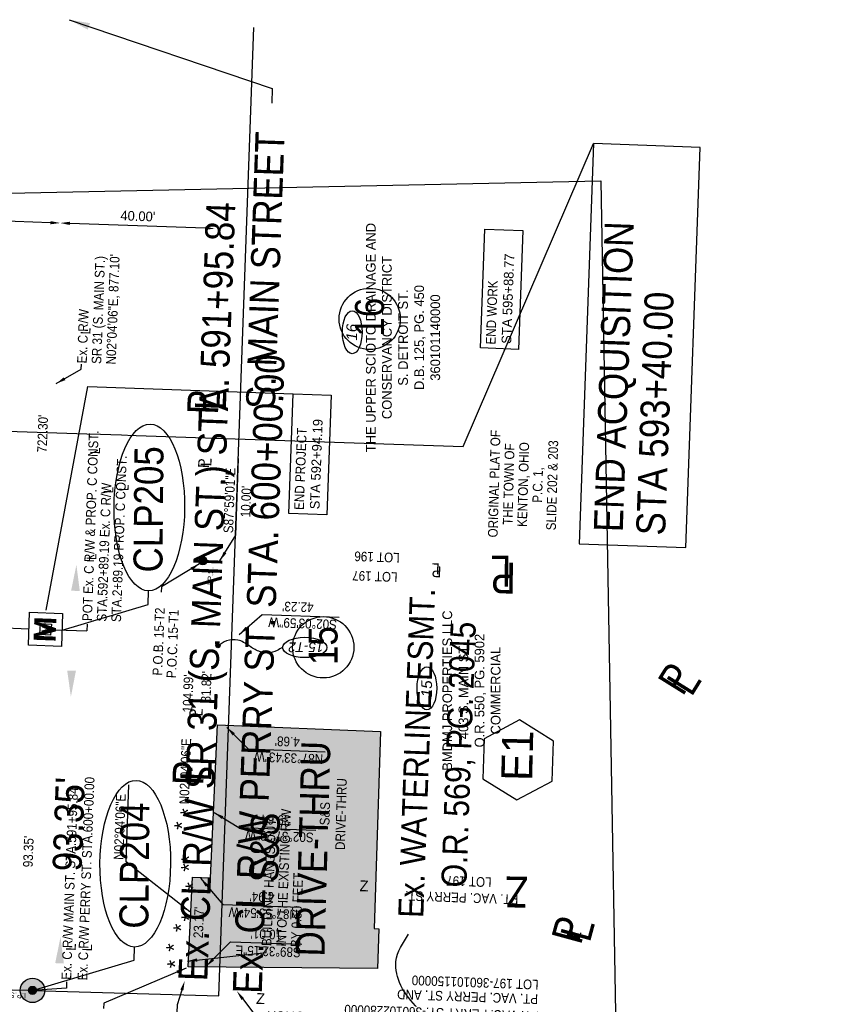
# Model space of a CAD drawing. Header units: feet. Extents: x -11 to 322919, y -12 to 577673.
# Tile 10 of 16: x 161763 to 161975, y 288973 to 289227. Entities that reach past the tile are written whole.
import ezdxf
from ezdxf import colors
from ezdxf.entities.mleader import LeaderData, LeaderLine
from ezdxf.enums import TextEntityAlignment as Align
from ezdxf.math import Vec2, Vec3

# ---------------------------------------------------------------- set-up
doc = ezdxf.new("R2010")
doc.units = ezdxf.units.FT
doc.header["$MEASUREMENT"] = 0
doc.linetypes.add('cl', pattern=[5.000000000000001, 0.09375000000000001, -0.09375000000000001, 4.625000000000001, -0.09375000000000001, 0.09375000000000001])
for name, color, linetype in [('BD_P_Building', 5, 'Continuous'), ('BD_X_Building', 130, 'Continuous'), ('BD_X_Hatch', 247, 'Continuous'), ('RD_P_Text', 1, 'Continuous'), ('RD_X_Text', 9, 'Continuous'), ('RW_P_Text-Boundary-001', 20, 'Continuous'), ('RW_P_Text-Parcel-001', 140, 'Continuous'), ('RW_X_CL', 180, 'cl'), ('RW_X_Text-CLplat', 30, 'Continuous'), ('RW_X_Text-PropMap', 10, 'Continuous'), ('SC_Scratch5', 7, 'Continuous')]:
    doc.layers.add(name, color=color, linetype=linetype)
doc.styles.add('ODOT', font='arialbd.ttf')
doc.styles.add('Slanted-Normal', font='font31.shx', dxfattribs={"height": 0.1})
doc.styles.get("Standard").update_dxf_attribs({"font": 'font31.shx'})
doc.styles.add('Style-font31', font='font31.shx')
doc.styles.add('Text - CenterTop 0.14 Italic', font='ariali.ttf', dxfattribs={"height": 0.14})
doc.dimstyles.new('COEC', dxfattribs={"dimscale": 13.9, "dimtxt": 0.18, "dimasz": 0.18, "dimexe": 0.18, "dimexo": 0.0625, "dimgap": 0.09, "dimtad": 1, "dimzin": 0, "dimdsep": 46, "dimtxsty": 'Standard', "dimcen": 0.09, "dimclrd": 256, "dimclre": 256, "dimclrt": 256, "dimaunit": 1, "dimadec": 4, "dimazin": 0, "dimtfac": 1, "dimtofl": 0, "dimtmove": 0, "dimatfit": 3, "dimfxl": 1, "dimtolj": 1, "dimtzin": 0, "dimlwd": -1, "dimlwe": -1, "dimarcsym": 0})

msp = doc.modelspace()

# ---------------------------------------------------------------- hatches: boundary and pattern name
at = {"layer": 'BD_X_Hatch'}
h = msp.add_hatch(color=255, dxfattribs=at)
h.dxf.hatch_style = 1
h.paths.add_polyline_path([(161856.3007749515, 289043.3837781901), (161814.1600000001, 289045.1779999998), (161812.3454514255, 289005.5825981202), (161807.7379999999, 289005.7489999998), (161806.568, 288982.605), (161855.5445569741, 288982.2096373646), (161855.8751932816, 288992.4312276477), (161854.6538980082, 288992.4707327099)])

# ---------------------------------------------------------------- linework, layer by layer
at = {"layer": 'BD_X_Building', "elevation": 961.1149999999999, "flags": 128}
msp.add_lwpolyline([(161854.6538980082, 288992.4707327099), (161855.8751932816, 288992.4312276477), (161855.5445569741, 288982.2096373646), (161806.5720914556, 288982.6049669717), (161807.7379999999, 289005.7489999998), (161812.3454514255, 289005.5825981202), (161814.1600000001, 289045.1779999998), (161856.3007749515, 289043.3837781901)], close=True, dxfattribs=at)
at = {"layer": 'RW_P_Text-Boundary-001'}
for p, q in [((161770.9875907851, 289174.9087653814), (161736.0143920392, 289176.1718510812)), ((161780.4629583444, 289071.1350313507), (161780.4025304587, 289069.4188524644)), ((161769.695112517, 289069.799435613), (161780.4025304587, 289069.4188524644)), ((161775.1108816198, 288977.0674850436), (161766.325903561, 288976.5104256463)), ((161775.1389407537, 288978.7073424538), (161775.1108816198, 288977.0674850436))]:
    msp.add_line(p, q, dxfattribs=at)
for points in [[(161771.0026412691, 289175.3254936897), (161770.9725403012, 289174.4920370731), (161773.4879606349, 289174.8184624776)], [(161776.0033809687, 289175.1448878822), (161775.9732800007, 289174.3114312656), (161773.4879606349, 289174.8184624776)], [(161810.9765797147, 289173.8818021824), (161810.9464787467, 289173.0483455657), (161813.4618990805, 289173.3747709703)]]:
    msp.add_solid(points, dxfattribs=at)
at = {"layer": 'RW_P_Text-Parcel-001', "linetype": 'Continuous'}
for p, q in [((161768.1838082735, 289068.472795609), (161768.3684725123, 289071.3107398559)), ((161768.3684725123, 289071.3107398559), (161771.2064167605, 289071.126075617)), ((161771.2064167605, 289071.126075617), (161771.0217525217, 289068.2881313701)), ((161771.0217525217, 289068.2881313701), (161768.1838082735, 289068.472795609))]:
    msp.add_line(p, q, dxfattribs=at)
at = {"layer": 'RW_P_Text-Parcel-001'}
for points in [[(161882.1328235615, 289142.5238303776), (161883.2416382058, 289173.2264304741), (161893.0711972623, 289172.8774967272), (161891.9623826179, 289142.1748966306)], [(161832.5765210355, 289099.7821094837), (161833.6925763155, 289130.6837968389), (161843.5217558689, 289130.3243315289), (161842.4057005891, 289099.4226441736)]]:
    msp.add_lwpolyline(points, close=True, dxfattribs=at)
for points, const_width in [([(161810.3274436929, 289087.0057838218, 1), (161810.3956227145, 289088.0535679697, 1)], 1.05), ([(161814.1512409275, 289065.7978050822, 1), (161814.4110831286, 289065.3416175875, 1)], 0.525), ([(161766.2918140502, 288975.9865335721, 1), (161766.3599930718, 288977.0343177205, 1)], 1.05)]:
    msp.add_lwpolyline(points, format="xyb", close=True, dxfattribs=dict(at, const_width=const_width))
for centre, radius in [((161810.3615332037, 289087.5296758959), 1.05), ((161814.2811620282, 289065.5697113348), 0.525), ((161766.325903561, 288976.5104256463), 1.05)]:
    msp.add_circle(centre, radius, dxfattribs=at)
for centre, major_axis, ratio in [((161848.9868809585, 289146.6015645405), (-2.966096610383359e-06, 5.563099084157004), 0.4566996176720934), ((161836.7130171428, 289065.1422872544), (-5.722044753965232, -3.050842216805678e-06), 0.4566996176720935), ((161868.2902301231, 289054.5815068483), (-2.966096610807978e-06, 5.563099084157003), 0.4566996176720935)]:
    msp.add_ellipse(centre, major_axis=major_axis, ratio=ratio, dxfattribs=at)
msp.add_open_spline([(161830.9909723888, 289065.1422842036), (161830.5325744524, 289064.8718463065), (161829.3634002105, 289064.1820765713), (161827.2412602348, 289063.4921732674), (161824.6132352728, 289064.0765298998), (161822.20566802, 289065.5964428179), (161819.7190626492, 289067.388291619), (161816.4454116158, 289067.0204532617), (161814.9839557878, 289066.0408087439), (161814.281162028, 289065.5697113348)], degree=3, knots=[0, 0, 0, 0, 1.348161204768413, 3.438574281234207, 5.447530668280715, 7.904217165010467, 10.64695843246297, 12.99896701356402, 15.17777233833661, 15.17777233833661, 15.17777233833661, 15.17777233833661], dxfattribs=at)
at = {"layer": 'RW_X_CL'}
msp.add_line((161406.4517651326, 288989.1810133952), (161766.325903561, 288976.5104256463), dxfattribs=at)
at = {"layer": 'RW_X_Text-CLplat'}
for p, q in [((161814.5419404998, 288975.096488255), (161823.5783068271, 289225.3017083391)), ((161796.2754650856, 289076.2379195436), (161796.3366587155, 289079.7672976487)), ((161721.4379015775, 289071.5422842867), (161765.4323183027, 289069.9626822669)), ((161792.6426569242, 288984.2951533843), (161792.7020114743, 288987.718461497)), ((161766.325903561, 288976.5104256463), (161792.6426569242, 288984.2951533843)), ((161766.325903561, 288976.5104256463), (161814.5419404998, 288975.096488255))]:
    msp.add_line(p, q, dxfattribs=at)
at = {"layer": 'RW_X_Text-CLplat', "linetype": 'Continuous'}
for p, q in [((161765.2690716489, 289065.699888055), (161765.5955649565, 289074.2254764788)), ((161765.5955649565, 289074.2254764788), (161774.1211533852, 289073.898983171)), ((161774.1211533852, 289073.898983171), (161773.7946600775, 289065.3733947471)), ((161773.7946600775, 289065.3733947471), (161765.2690716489, 289065.699888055))]:
    msp.add_line(p, q, dxfattribs=at)
at = {"layer": 'RW_X_Text-CLplat'}
for points in [[(161776.2586334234, 289052.3745991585, 0, 2.24775, 0), (161776.4264637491, 289059.1225123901, 0, 0, 0.2615001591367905), (161773.8633263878, 289063.9665723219, 0, 0, -0.9492016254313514)], [(161773.5664263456, 288990.2617780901, 0, 2.24775, 0), (161773.319044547, 288983.5163127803, 0, 0, -0.2615001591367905), (161770.4629201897, 288978.8390119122, 0, 0, 0.9492016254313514)], [(161752.2121007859, 288983.0572661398, 0, 2.24775, 0), (161758.9575660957, 288982.8098843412, 0, 0, -0.2615001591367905), (161763.6348669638, 288979.9537599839, 0, 0, 0.9492016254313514)], [(161772.6971236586, 288962.4601229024, 0, 2.24775, 0), (161772.8649539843, 288969.208036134, 0, 0, 0.2615001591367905), (161770.301816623, 288974.0520960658, 0, 0, -0.9492016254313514)]]:
    msp.add_lwpolyline(points, format="xyseb", dxfattribs=at)
at = {"layer": 'RW_X_Text-CLplat', "const_width": 3.15}
msp.add_lwpolyline([(161766.325903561, 288974.9354256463, 1), (161766.325903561, 288978.0854256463, 1)], format="xyb", close=True, dxfattribs=at)
at = {"layer": 'RW_X_Text-CLplat'}
msp.add_circle((161766.325903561, 288976.5104256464), 3.15, dxfattribs=at)
msp.add_ellipse((161792.9002442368, 289009.2554717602), major_axis=(0.1982327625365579, 21.537010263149), ratio=0.4236475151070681, dxfattribs=at)
at = {"layer": 'RW_X_Text-PropMap'}
msp.add_line((161877.6913937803, 289117.0356758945), (161911.3914740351, 289195.3526219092), dxfattribs=at)
msp.add_lwpolyline([(161907.6558869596, 289091.9250513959), (161935.256122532, 289090.9288071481), (161938.9917096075, 289194.3563776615), (161911.3914740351, 289195.3526219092)], close=True, dxfattribs=at)
at = {"layer": 'RW_X_Text-PropMap', "color": 9, "flags": 128}
msp.add_lwpolyline([(161882.7461403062, 289031.2124893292), (161891.5135999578, 289025.7194223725), (161900.6544653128, 289030.565731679), (161901.0278710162, 289040.9051079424), (161892.2604113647, 289046.3981748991), (161883.1195460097, 289041.5518655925)], close=True, dxfattribs=at)
at = {"layer": 'RW_X_Text-PropMap'}
for centre in [(161853.5097743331, 289150.0436776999), (161841.4993020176, 289065.1730093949)]:
    msp.add_circle(centre, 7.92, dxfattribs=at)
at = {"layer": 'SC_Scratch5', "color": 6}
msp.add_lwpolyline([(161601.8549344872, 288573.0286664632), (161604.5198501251, 288766.063665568), (161550.5385001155, 288764.5070009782), (161549.0826747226, 288905.5851696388), (161564.4743809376, 288905.7758154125), (161574.0903020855, 289178.6183075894), (161913.2987415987, 289185.7357215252), (161917.5926757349, 288941.4617014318), (161966.6600673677, 288942.4156466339), (161974.6690062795, 288580.7541744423)], close=True, dxfattribs=at)

# ---------------------------------------------------------------- texts
at = {"layer": 'BD_P_Building', "insert": (161839.1608530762, 288968.1696831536), "char_height": 2.5, "width": 108.1587134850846, "attachment_point": 1, "rotation": 88.39618449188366, "style": 'Style-font31'}
msp.add_mtext('\\pxqc;{\\W0.9;S&S\\PDRIVE-THRU}', dxfattribs=at)
at = {"layer": 'RD_P_Text', "color": 6, "style": 'Text - CenterTop 0.14 Italic'}
for p in [(161808.5795933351, 289022.4477299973, 960.4159999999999), (161806.9961401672, 289019.0496619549, 960.4159999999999), (161808.8502021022, 289010.3637077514, 960.4159999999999), (161808.76624627, 289008.2391257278, 960.4159999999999), (161809.8874046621, 289003.3761357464, 960.4159999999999), (161808.8034125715, 288995.3580177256, 960.4159999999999), (161806.7438619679, 288992.6324547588, 960.4159999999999), (161804.8954698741, 288987.5504703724, 960.4159999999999), (161805.194362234, 288983.2839310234, 960.4159999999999)]:
    msp.add_text('*', height=4, rotation=93.52770142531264, dxfattribs=at).set_placement(p, align=Align.CENTER)
at = {"layer": 'RD_X_Text', "insert": (161825.5849112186, 288988.0326861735), "char_height": 2.5, "width": 38.46280510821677, "attachment_point": 1, "rotation": 87.81852178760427, "line_spacing_factor": 0.9, "style": 'Slanted-Normal'}
msp.add_mtext('{\\W0.9;BUILDING HANGS OUT INTO THE EXISTING R/W BY 0.50 FEET}', dxfattribs=at)
at = {"layer": 'RW_P_Text-Boundary-001', "style": 'Style-font31', "width": 0.9}
for s, height, rotation, p in [("722.30'", 2.499999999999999, 87.92612707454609, (161770.0081564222, 289115.4603780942)), ('S87°59\'01"E', 2.499999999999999, 87.92612707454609, (161818.1837234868, 289094.6321113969)), ("10.00'", 2.499999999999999, 87.92612707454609, (161822.6245582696, 289098.7358559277)), ('LOT 196', 2.5, 177.9835409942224, (161861.2983251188, 289089.5474610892)), ('LOT 197', 2.5, 177.9835409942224, (161860.7434816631, 289084.5507673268)), ("42.23'", 2.5, 177.9665564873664, (161839.0357862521, 289076.7153510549)), ('P.O.B. 15-T2', 2.499999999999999, 87.77346412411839, (161799.8403245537, 289057.8378102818)), ('P.O.C. 15-T1', 2.499999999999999, 87.77346412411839, (161803.4484008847, 289057.160881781)), ('S02°03\'59"W', 2.5, 177.9665564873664, (161845.0727854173, 289072.2774130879)), ("81.82'", 2.5, 87.93161501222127, (161812.346425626, 289050.8846307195)), ('N02°04\'06"E        104.99\'', 2.5, 87.93161501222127, (161806.7521536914, 289024.567980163)), ("4.68'", 2.5, 177.9665564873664, (161835.4587303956, 289041.9501722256)), ('N87°33\'43"W', 2.5, 177.9665564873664, (161841.4957295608, 289037.5122342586)), ('N02°04\'06"E', 2.5, 87.96655648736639, (161789.8325619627, 289010.2185113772)), ("39.64'", 2.5, 177.9665564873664, (161833.0243311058, 289021.6994256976)), ('S02°37\'26"W', 2.5, 177.9665564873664, (161839.061330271, 289017.2614877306)), ("93.35'", 2.499999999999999, 87.92612707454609, (161766.3574937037, 289008.2976907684)), ('LOT 197', 2.5, 177.9835409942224, (161885.0539662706, 289005.6863294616)), ("4.94'", 2.5, 177.9665564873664, (161828.9380661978, 289001.7835693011)), ('PT. VAC. PERRY ST.', 2.5, 177.9835409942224, (161891.9661904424, 289001.2186553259)), ("23.17'", 2.5, 87.96655648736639, (161810.4020461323, 288989.9658201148)), ('N87°55\'54"W', 2.5, 177.9665564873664, (161834.975065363, 288997.3456313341)), ("10.01'", 2.5, 177.9665564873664, (161830.8821451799, 288992.1312455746)), ('S89°32\'15"E', 2.5, 177.9665564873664, (161835.7264550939, 288987.5440081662))]:
    msp.add_text(s, height=height, rotation=rotation, dxfattribs=at).set_placement(p)
at = {"layer": 'RW_P_Text-Boundary-001'}
for p in [(161777.4883533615, 288986.7124755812), (161781.6853456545, 288986.5822685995)]:
    msp.add_text('L', height=2.5, rotation=87.93161501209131, dxfattribs=at).set_placement(p)
at = {"layer": 'RW_P_Text-Boundary-001', "insert": (161773.8091250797, 288979.3159843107), "char_height": 2.5, "width": 93.22769277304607, "attachment_point": 1, "rotation": 87.9316150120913}
msp.add_mtext('{\\W0.9;Ex. C R/W MAIN ST. STA.591+95.84\\PEx. C R/W PERRY ST. STA.600+00.00}', dxfattribs=at)
at = {"layer": 'RW_P_Text-Parcel-001'}
for s, height, rotation, style, p in [('STA 595+88.77', 2.5, 87.96694443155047, 'Style-font31', (161890.0761908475, 289143.5627304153)), ('STA 592+94.19', 2.5, 87.90555554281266, 'Style-font31', (161840.5209968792, 289100.8124980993)), ('P', 2.8, 87.98353300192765, 'Style-font31', (161811.9270674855, 289111.452465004)), ('L', 2.8, 87.98353300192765, 'Style-font31', (161812.5711574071, 289111.9189571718)), ('L', 2.8, 177.9835410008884, 'Style-font31', (161871.6429586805, 289086.8301275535)), ('P', 2.8, 177.9835410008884, 'Style-font31', (161872.0826790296, 289086.043241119)), ('M', 1.831528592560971, 86.27702816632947, 'ODOT', (161770.5228388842, 289068.7349908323)), ('P', 2.8, 87.98353300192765, 'Style-font31', (161809.6434744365, 289046.7972808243)), ('L', 2.8, 87.98353300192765, 'Style-font31', (161810.2875643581, 289047.2637729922)), ('P', 2.8, 74.80028368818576, 'Style-font31', (161906.9088835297, 288989.2077325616)), ('L', 2.8, 74.80028368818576, 'Style-font31', (161907.7625894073, 288989.5321494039))]:
    msp.add_text(s, height=height, rotation=rotation, dxfattribs=dict(at, style=style)).set_placement(p)
at = {"layer": 'RW_P_Text-Parcel-001', "style": 'Style-font31', "width": 0.9}
for s, rotation, p in [('END WORK', 87.96694443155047, (161886.0243514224, 289143.3853392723)), ('END PROJECT', 87.90555554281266, (161836.4689697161, 289100.639448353))]:
    msp.add_text(s, height=2.5, rotation=rotation, dxfattribs=at).set_placement(p)
at = {"layer": 'RW_P_Text-Parcel-001', "style": 'Text - CenterTop 0.14 Italic'}
for s, height, rotation, p in [('16', 2.8, 90, (161850.267666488, 289146.5884223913)), ('15-T2', 2.499999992, 180.0001123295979, (161837.037913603, 289066.4247222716)), ('15', 2.8, 89.99999999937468, (161869.625599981, 289054.4440563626))]:
    msp.add_text(s, height=height, rotation=rotation, dxfattribs=at).set_placement(p, align=Align.CENTER)
at = {"layer": 'RW_P_Text-Parcel-001'}
for rotation, p in [(87.9316150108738, (161812.943246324, 289081.2255452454)), (177.9835409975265, (161764.6744804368, 288975.8400182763))]:
    msp.add_text('I.P.S.', height=1.4, rotation=rotation, dxfattribs=at).set_placement(p)
at = {"layer": 'RW_P_Text-Parcel-001', "attachment_point": 2, "style": 'Style-font31'}
for s, insert, char_height, rotation in [('THE UPPER SCIOTO DRAINAGE AND\\PCONSERVANCY DISTRICT\\PS. DETROIT ST.\\PD.B. 125, PG. 450\\P360101140000', (161852.5399930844, 289145.2208013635), 2.5, 90), ('BMDMJ PROPERTIES LLC\\P403 S. MAIN ST.\\PO.R. 550, PG. 5902\\PCOMMERCIAL', (161872.3205112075, 289053.9784621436), 2.5, 90), ('Z', (161852.1066367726, 289004.9198171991), 2.8, 357.9836111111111), ('Z', (161825.3460017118, 288975.7964137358), 2.8, 357.9836111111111)]:
    msp.add_mtext_dynamic_manual_height_columns(s, width=71.899468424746, gutter_width=10, heights=[0], dxfattribs=dict(at, insert=insert, char_height=char_height, rotation=rotation))
at = {"layer": 'RW_P_Text-Parcel-001', "insert": (161884.4467072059, 289107.4791199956), "char_height": 2.5, "attachment_point": 2, "rotation": 88.45684961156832, "line_spacing_factor": 0.9, "style": 'Style-font31'}
msp.add_mtext_dynamic_manual_height_columns('{\\W0.9;ORIGINAL PLAT OF\\PTHE TOWN OF\\PKENTON, OHIO\\PP.C. 1,\\PSLIDE 202 & 203}', width=71.899468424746, gutter_width=10, heights=[0], dxfattribs=at)
at = {"layer": 'RW_X_Text-CLplat', "style": 'Style-font31', "width": 0.9}
for s, height, rotation, p in [('Ex. CL R/W SR 31 (S. MAIN ST.) STA. 591+95.84', 7.499999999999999, 87.93161501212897, (161811.5175042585, 288978.8121665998)), ('Ex. CL R/W PERRY ST. STA. 600+00.00', 7.499999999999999, 87.93161501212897, (161825.5883039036, 288975.5595399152)), ("93.35'", 7.5, 87.93161501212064, (161778.9877097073, 289007.1700147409))]:
    msp.add_text(s, height=height, rotation=rotation, dxfattribs=at).set_placement(p)
at = {"layer": 'RW_X_Text-CLplat', "style": 'ODOT'}
msp.add_text('M', height=5.7, rotation=87.80689017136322, dxfattribs=at).set_placement((161772.2714743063, 289066.3869503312))
at = {"layer": 'RW_X_Text-CLplat', "width": 0.9}
msp.add_text('CLP204', height=7.499999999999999, rotation=89.47264825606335, dxfattribs=at).set_placement((161796.4257142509, 289008.7439984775), align=Align.CENTER)
at = {"layer": 'RW_X_Text-PropMap', "style": 'Style-font31', "width": 0.9}
for s, height, rotation, p in [('END ACQUISITION', 7.5, 87.93283705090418, (161918.9213066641, 289094.8635175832)), ('16', 7.5, 90, (161857.2053649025, 289145.4673531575)), ('STA 593+40.00', 7.5, 87.93283705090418, (161929.8624056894, 289093.9903501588)), ('P', 8, 87.98371529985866, (161814.2888650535, 289125.2050600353)), ('L', 8, 87.98371529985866, (161816.3114626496, 289126.2187089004)), ('L', 8, 179.4807186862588, (161890.1550975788, 289088.8235099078)), ('P', 8, 179.4807186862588, (161891.3364862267, 289087.0560068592)), ('15', 7.5, 90, (161845.194892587, 289060.5966848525)), ('P', 8, 58.14148076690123, (161934.4427627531, 289052.3112670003)), ('L', 8, 58.14148076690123, (161936.7084440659, 289052.162482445)), ('L', 8, 87.98371529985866, (161812.5073891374, 289030.3777656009)), ('P', 8, 87.98371529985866, (161810.4847915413, 289029.3641167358)), ('Z', 8, 179.4807186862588, (161894.4982660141, 289005.9041261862)), ('P', 8, 74.80028368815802, (161908.1078188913, 288988.0626641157)), ('L', 8, 74.80028368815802, (161910.3944670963, 288988.6817311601))]:
    msp.add_text(s, height=height, rotation=rotation, dxfattribs=at).set_placement(p)
at = {"layer": 'RW_X_Text-PropMap', "color": 9, "style": 'Style-font31'}
msp.add_text('E1', height=8, rotation=88.57361111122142, dxfattribs=at).set_placement((161895.4924296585, 289030.5648278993))
at = {"layer": 'RW_X_Text-PropMap', "insert": (161821.4853129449, 289126.9023014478, 960.3085), "char_height": 7.5, "width": 158.1798214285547, "attachment_point": 1, "rotation": 87.98340774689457, "line_spacing_factor": 0.9, "style": 'Style-font31'}
msp.add_mtext('{\\W0.9;S. MAIN STREET}', dxfattribs=at)
at = {"layer": 'RW_X_Text-PropMap', "insert": (161862.4001817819, 289037.9824855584), "char_height": 6.5, "attachment_point": 2, "rotation": 87.93161501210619, "style": 'Style-font31'}
msp.add_mtext_dynamic_manual_height_columns('{\\W0.9;Ex. WATERLINE ESMT.\\PO.R. 569, PG. 2045}', width=128.030485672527, gutter_width=100, heights=[0], dxfattribs=at)
at = {"layer": 'RW_X_Text-PropMap', "insert": (161821.0935819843, 288959.5122656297), "char_height": 7.5, "width": 108.1587134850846, "attachment_point": 1, "rotation": 88.39618449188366, "style": 'Style-font31'}
msp.add_mtext('\\pxqc;{\\W0.9;S&S\\PDRIVE-THRU}', dxfattribs=at)

# ---------------------------------------------------------------- leaders
at = {"layer": 'RD_X_Text'}
msp.add_leader([(161806.4234780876, 288984.0990820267), (161826.7461111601, 288986.3317919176), (161826.7773662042, 288987.3034909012)], dimstyle='COEC', override={"dimgap": 0.09, "dimtad": 0}, dxfattribs=at)
ml = msp.add_multileader_mtext('Standard', dxfattribs=at)
ml.set_content('SIGN', color=256, style='Slanted-Normal')
ml.set_leader_properties()
ml.build(insert=Vec2(0, 0))
ml.multileader.update_dxf_attribs({"text_right_attachment_type": 3, "dogleg_length": 0.1, "arrow_head_size": 2.5, "scale": 20})
ctx = ml.context
ctx.base_point, ctx.scale, ctx.char_height, ctx.arrow_head_size, ctx.landing_gap_size, ctx.plane_origin, ctx.plane_x_axis, ctx.plane_y_axis = Vec3(161803.2983198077, 288960.7409346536), 20, 2.5, 2.5, 1, Vec3(161810.1229761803, 288952.2255749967), Vec3(0.03806477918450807, 0.999275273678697), Vec3(-0.999275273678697, 0.03806477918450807)
ctx.right_attachment, ctx.text_align_type = 3, 2
notes = []
notes.append((ctx, [(1, (1, 1, 0), (161803.7572118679, 288972.7877532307), (-0.03806477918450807, -0.999275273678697), 2, [(0, [(161805.6839018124, 288978.9844407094)], 0, [])])]))
ctx.mtext.insert, ctx.mtext.text_direction, ctx.mtext.rotation, ctx.mtext.alignment, ctx.mtext.flow_direction = Vec3(161802.3939234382, 288969.8375083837), Vec3(0.03806477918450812, 0.9992752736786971), 1.532722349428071, 3, 5
ml = msp.add_multileader_mtext('Standard', dxfattribs=at)
ml.set_content('PORCH', color=256, style='Slanted-Normal')
ml.set_leader_properties()
ml.build(insert=Vec2(0, 0))
ml.multileader.update_dxf_attribs({"text_right_attachment_type": 3, "dogleg_length": 0.1, "arrow_head_size": 2.5, "scale": 20})
ctx = ml.context
ctx.base_point, ctx.scale, ctx.char_height, ctx.arrow_head_size, ctx.landing_gap_size, ctx.plane_origin, ctx.plane_x_axis, ctx.plane_y_axis = Vec3(161839.5886823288, 288969.6601597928), 20, 2.5, 2.5, 1, Vec3(161844.3738704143, 288976.71953434), Vec3(-0.9998399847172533, 0.01788868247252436), Vec3(-0.01788868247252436, -0.9998399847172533)
ctx.right_attachment, ctx.text_align_type = 3, 2
notes.append((ctx, [(1, (1, 1, 0), (161823.9443606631, 288969.9400608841), (0.9998399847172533, -0.01788868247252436), 2, [(0, [(161819.1684554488, 288976.3018939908)], 0, [])])]))
ctx.mtext.insert, ctx.mtext.text_direction, ctx.mtext.rotation, ctx.mtext.alignment, ctx.mtext.flow_direction = Vec3(161826.9215197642, 288968.6365948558), Vec3(-0.9998399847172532, 0.01788868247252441), 3.123703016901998, 3, 5
at = {"layer": 'RW_P_Text-Boundary-001'}
for points in [[(161814.7798916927, 289087.5287972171), (161818.8651809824, 289094.1149824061), (161819.5850543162, 289113.9371066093)], [(161809.4994214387, 289086.719806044), (161799.6570015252, 289080.7779890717), (161799.6035907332, 289079.4079514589)], [(161819.8026366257, 289068.5104120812), (161825.6769211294, 289073.6662329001), (161845.5894334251, 289072.9592353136)], [(161816.6060284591, 289044.4605022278), (161822.0998652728, 289038.9010540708), (161842.0123775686, 289038.1940564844)], [(161807.0086935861, 288996.782569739), (161790.5143841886, 289009.7018633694), (161791.221381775, 289029.6143756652)], [(161813.3323168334, 289022.443198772), (161819.6654659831, 289018.6503075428), (161839.5779782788, 289017.9433099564)], [(161809.7589729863, 289005.5138925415), (161815.5792010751, 288998.7344511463), (161835.4917133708, 288998.0274535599)], [(161811.2369030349, 288982.7325333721), (161817.5232800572, 288989.0821274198), (161835.9792838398, 288988.4268434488)], [(161806.0249507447, 288982.2343173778), (161784.7777651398, 288973.2270263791), (161784.7243543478, 288971.8569887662)]]:
    msp.add_leader(points, dimstyle='COEC', dxfattribs=at)
at = {"layer": 'RW_X_Text-PropMap'}
msp.add_leader([(161775.7866011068, 289227.362386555, 960.3085), (161828.3244999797, 289209.5683199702, 960.3085), (161828.191514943, 289205.7875231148, 960.3085)], dimstyle='COEC', override={"dimscale": 30}, dxfattribs=at)
for ctx, leaders in notes:
    for number, flags, end, landing, length, lines in leaders:
        leader = LeaderData()
        leader.index, (leader.has_last_leader_line, leader.has_dogleg_vector, leader.attachment_direction) = number, flags
        leader.last_leader_point, leader.dogleg_vector, leader.dogleg_length = Vec3(end), Vec3(landing), length
        for number, points, colour, breaks in lines:
            line = LeaderLine()
            line.index, line.vertices, line.color, line.breaks = number, Vec3.list(points), colors.encode_raw_color(colour), breaks
            leader.lines.append(line)
        ctx.leaders.append(leader)

# ---------------------------------------------------------------- next in the draw order: texts
at = {"layer": 'RW_P_Text-Boundary-001', "insert": (161779.1989731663, 289072.0079743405, -513.2761837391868), "char_height": 2.5, "width": 58.25994979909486, "attachment_point": 1, "rotation": 87.98340774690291, "line_spacing_factor": 0.9, "bg_fill": 3, "box_fill_scale": 1, "bg_fill_color": 256, "bg_fill_transparency": 0}
msp.add_mtext('{\\W0.9;POT Ex. C R/W & PROP. C CONST.\\PSTA.592+89.19 Ex. C R/W \\PSTA.2+89.19 PROP. C CONST.}', dxfattribs=at)
at = {"layer": 'RW_P_Text-Boundary-001', "insert": (161896.9852308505, 288972.9794141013), "char_height": 2.5, "width": 41.51253001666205, "attachment_point": 1, "rotation": 177.98354099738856, "line_spacing_factor": 0.9, "style": 'Style-font31', "bg_fill": 3, "box_fill_scale": 1.05, "bg_fill_color": 256, "bg_fill_transparency": 0}
msp.add_mtext('{\\W0.9;PT. VAC. PERRY ST. AND\\PLOT 197-360101150000}', dxfattribs=at)
at = {"layer": 'RW_P_Text-Parcel-001', "insert": (161777.8477735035, 289138.5921001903), "char_height": 2.5, "width": 35.72446133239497, "attachment_point": 1, "rotation": 87.9316150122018, "line_spacing_factor": 0.9, "style": 'Style-font31', "bg_fill": 3, "box_fill_scale": 1, "bg_fill_color": 256, "bg_fill_transparency": 0}
msp.add_mtext('{\\W0.9;Ex. C R/W\\PSR 31 (S. MAIN ST.)\\PN02%%D04\'06"E, 877.10\'}', dxfattribs=at)

# ---------------------------------------------------------------- next in the draw order: linework, layer by layer
at = {"layer": 'RW_P_Text-Boundary-001'}
msp.add_line((161810.9615292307, 289173.465073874), (161775.9883304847, 289174.7281595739), dxfattribs=at)
at = {"layer": 'RW_P_Text-Parcel-001'}
for p, q in [((161769.8755739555, 289074.7961779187), (161780.6355472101, 289132.6000215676)), ((161780.6355472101, 289132.6000215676), (161833.6925763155, 289130.6837968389))]:
    msp.add_line(p, q, dxfattribs=at)
at = {"layer": 'RW_X_Text-CLplat'}
msp.add_line((161773.9579067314, 289069.6361889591), (161796.2754650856, 289076.2379195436), dxfattribs=at)
msp.add_lwpolyline([(161777.6822813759, 289086.5054824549, 0, 2.24775, 0), (161777.4348995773, 289079.760017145, 0, 0, -0.2615001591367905), (161774.57877522, 289075.082716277, 0, 0, 0.9492016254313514)], format="xyseb", dxfattribs=at)
msp.add_ellipse((161796.534891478, 289101.3043079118), major_axis=(0.1982327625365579, 21.537010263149), ratio=0.4236475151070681, dxfattribs=at)
at = {"layer": 'RW_X_Text-PropMap'}
msp.add_line((161731.5551664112, 289122.0239875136), (161877.6913937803, 289117.0356758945), dxfattribs=at)
msp.add_spline([(161869.9039670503, 288952.4216669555), (161871.15187553, 288955.8411085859), (161871.7983269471, 288961.4480808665), (161870.004343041, 288966.567004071), (161865.9246304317, 288971.7970465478), (161861.568561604, 288977.7857554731), (161860.3062726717, 288984.0094602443), (161863.5638356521, 288991.0641461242)], degree=3, dxfattribs=at)

# ---------------------------------------------------------------- next in the draw order: texts
at = {"layer": 'RW_P_Text-Boundary-001', "width": 0.9}
msp.add_text('L', height=2.5, rotation=87.98340774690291, dxfattribs=at).set_placement((161783.7729081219, 289115.0770460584, -513.2761837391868))
at = {"layer": 'RW_P_Text-Boundary-001', "insert": (161793.5652327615, 289176.5969865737), "char_height": 2.502, "attachment_point": 5, "rotation": 357.9316150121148}
msp.add_mtext("\\A1;40.00'", dxfattribs=at)
at = {"layer": 'RW_P_Text-Boundary-001', "char_height": 2.5, "width": 69.40726955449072, "attachment_point": 1, "rotation": 87.98340774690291}
for insert in [(161788.6375009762, 289105.6262362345, -513.2761837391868), (161784.7032450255, 289105.0610120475, -513.2761837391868), (161780.3193014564, 289087.8143262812, -513.2761837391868)]:
    msp.add_mtext('{\\W0.9;L}', dxfattribs=dict(at, insert=insert))
at = {"layer": 'RW_P_Text-Parcel-001', "style": 'Style-font31', "width": 0.9}
msp.add_text('L', height=2.5, rotation=87.9316150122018, dxfattribs=at).set_placement((161781.2864041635, 289146.0142823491))
at = {"layer": 'RW_X_Text-CLplat', "width": 0.9}
msp.add_text('CLP205', height=7.499999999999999, rotation=89.47264825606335, dxfattribs=at).set_placement((161800.0603614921, 289100.7928346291), align=Align.CENTER)

# ---------------------------------------------------------------- next in the draw order: leaders
at = {"layer": 'RW_P_Text-Parcel-001'}
msp.add_leader([(161772.454991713, 289133.331110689), (161778.9392918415, 289137.0672613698), (161778.9845134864, 289138.3193898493)], dimstyle='COEC', dxfattribs=at)

# ---------------------------------------------------------------- next in the draw order: texts
at = {"layer": 'RW_P_Text-Boundary-001', "insert": (161897.2230123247, 288968.543649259), "char_height": 2.5, "width": 59.4896495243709, "attachment_point": 1, "rotation": 177.98354099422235, "style": 'Style-font31', "bg_fill": 3, "box_fill_scale": 1.05, "bg_fill_color": 256, "bg_fill_transparency": 0}
msp.add_mtext('\\W0.9000;PT. VAC. PERRY ST.-360102280000', dxfattribs=at)

doc.saveas('drawing.dxf')
